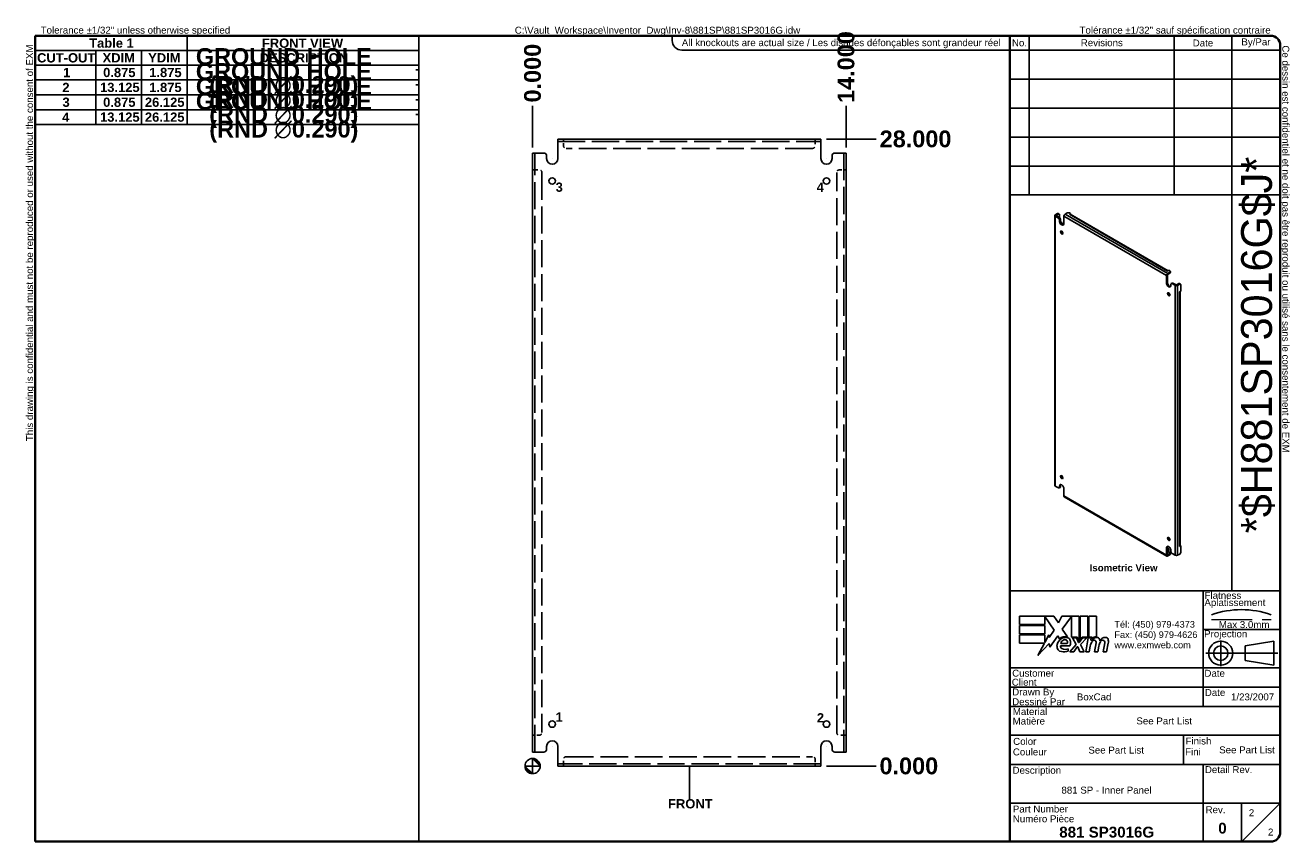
# Model space of a CAD drawing. Header units: inches. Extents: x 2.3 to 58.8, y 1.6 to 38.
import ezdxf
from ezdxf.enums import TextEntityAlignment as Align

# ---------------------------------------------------------------- set-up
doc = ezdxf.new("R2010")
doc.units = ezdxf.units.IN
doc.header["$LTSCALE"] = 6.25
doc.header["$MEASUREMENT"] = 0
for name, pattern in [('CHAIN', [0.7087, 0.4724, -0.0591, 0.1181, -0.0591]), ('DASHED', [0.2067, 0.1654, -0.0413]), ('DASHED_SPACE', [0.2067, 0.1654, -0.0413])]:
    doc.linetypes.add(name, pattern=pattern)
doc.layers.get('0').update_dxf_attribs({"lineweight": 25})
for name, color, linetype, lineweight in [('Centerline(ANSI)', 7, 'Continuous', 25), ('Dimensions(ANSI)', 7, 'Continuous', 25), ('Hidden Edges(ANSI)', 7, 'DASHED_SPACE', 25), ('Sketch Geometry(ANSI)', 7, 'Continuous', 25), ('Symbols(ANSI)', 7, 'Continuous', 25), ('Visible Edges(ANSI)', 7, 'Continuous', 25), ('Visible Tangent Edges(ANSI)', 7, 'Continuous', 25), ('Work Point(ANSI)', 7, 'Continuous', 25)]:
    doc.layers.add(name, color=color, linetype=linetype, lineweight=lineweight)
doc.styles.add('Current-ANSI', font='arial.ttf')
doc.styles.add('Dimension-ANSI', font='arialbd.ttf')
doc.styles.add('Text Style44', font='arialbd.ttf')
doc.styles.add('Text Style83', font='FRE3OF9X.TTF')
doc.dimstyles.new('INCH-ANSI', dxfattribs={"dimscale": 6.25, "dimtxt": 0.12, "dimasz": 0.098425, "dimexe": 0.04, "dimexo": 0.04, "dimgap": 0.031496, "dimtad": 0, "dimtih": 1, "dimtoh": 1, "dimdec": 3, "dimrnd": 1e-08, "dimzin": 0, "dimdsep": 46, "dimtxsty": 'Dimension-ANSI', "dimcen": 0.09, "dimdle": 0.312, "dimclrd": 179, "dimclre": 179, "dimclrt": 7, "dimadec": 1, "dimazin": 0, "dimtfac": 1, "dimtdec": 3, "dimtofl": 0, "dimtmove": 0, "dimatfit": 3, "dimfxl": 1, "dimtolj": 1, "dimtzin": 4, "dimlwd": 25, "dimlwe": 25, "dimarcsym": 0})
doc.dimstyles.new('INCH-ANSI-VERTICAL', dxfattribs={"dimscale": 6.25, "dimtxt": 0.12, "dimasz": 0.098425, "dimexe": 0.04, "dimexo": 0.04, "dimgap": 0.031496, "dimtad": 0, "dimtih": 1, "dimtoh": 1, "dimdec": 3, "dimrnd": 1e-08, "dimzin": 0, "dimdsep": 46, "dimtxsty": 'Dimension-ANSI', "dimcen": 0.09, "dimdle": 0.312, "dimclrd": 179, "dimclre": 179, "dimclrt": 7, "dimadec": 1, "dimazin": 0, "dimtfac": 1, "dimtdec": 3, "dimtofl": 0, "dimtmove": 0, "dimatfit": 3, "dimfxl": 1, "dimtolj": 1, "dimtzin": 4, "dimlwd": 25, "dimlwe": 25, "dimarcsym": 0})

# ---------------------------------------------------------------- blocks, each defined once
blk = doc.blocks.new('Origin Indicator Symbol1')
at = {"layer": 'Dimensions(ANSI)'}
h = blk.add_hatch(color=7, dxfattribs=at)
edge = h.paths.add_edge_path(flags=0)
edge.add_line((6.88, 1.333), (6.978, 1.234))
edge.add_arc((6.88, 1.234), 0.0984, 0, 90)
h = blk.add_hatch(color=7, dxfattribs=at)
edge = h.paths.add_edge_path(flags=0)
edge.add_line((6.88, 1.136), (6.781, 1.234))
edge.add_arc((6.88, 1.234), 0.0984, 180, 270)
at = {"layer": 'Dimensions(ANSI)', "color": 7, "linetype": 'Continuous'}
for p, q in [((6.88, 1.333), (6.978, 1.234)), ((6.88, 1.136), (6.781, 1.234))]:
    blk.add_line(p, q, dxfattribs=at)
at = {"layer": 'Dimensions(ANSI)', "color": 7, "linetype": 'Continuous', "flags": 128}
for points in [[(6.88, 1.234), (6.978, 1.234), (6.88, 1.333), (6.88, 1.234)], [(6.88, 1.234), (6.88, 1.333), (6.88, 1.136), (6.88, 1.234)], [(6.88, 1.234), (6.88, 1.136), (6.781, 1.234), (6.88, 1.234)], [(6.88, 1.234), (6.781, 1.234), (6.88, 1.234), (6.88, 1.234)]]:
    blk.add_lwpolyline(points, dxfattribs=at)
at = {"layer": 'Dimensions(ANSI)', "color": 7, "linetype": 'Continuous'}
blk.add_circle((6.88, 1.234), 0.0984, dxfattribs=at)
for start, end in [(0, 90), (180, 270)]:
    blk.add_arc((6.88, 1.234), 0.0984, start, end, dxfattribs=at)
at = {"layer": 'Dimensions(ANSI)', "color": 7}
for points in [[(6.88, 1.234), (6.978, 1.234), (6.88, 1.333), (6.88, 1.234)], [(6.88, 1.234), (6.88, 1.333), (6.88, 1.136), (6.88, 1.234)], [(6.88, 1.234), (6.88, 1.136), (6.781, 1.234), (6.88, 1.234)], [(6.88, 1.234), (6.781, 1.234), (6.88, 1.234)]]:
    blk.add_solid(points, dxfattribs=at)
blk = doc.blocks.new('Datum Identifier4')
at = {"layer": 'Symbols(ANSI)', "color": 7, "linetype": 'Continuous', "lineweight": 25}
for p, q in [((8.91, 1.136), (8.91, 1.234)), ((8.91, 1.136), (8.91, 0.992)), ((8.91, 0.992), (8.91, 0.808))]:
    blk.add_line(p, q, dxfattribs=at)
at = {"layer": 'Symbols(ANSI)', "color": 7, "insert": (8.634, 0.684), "char_height": 0.12, "attachment_point": 7, "line_spacing_factor": 0.25, "style": 'Dimension-ANSI'}
blk.add_mtext('FRONT', dxfattribs=at)
blk = doc.blocks.new('Hole Table1')
at = {"layer": 'Symbols(ANSI)'}
for p, q in [((0.438, 9.541), (0.438, 10.692)), ((0.438, 10.692), (5.407, 10.692)), ((5.407, 10.692), (5.407, 9.541)), ((0.438, 10.501), (1.225, 10.501)), ((1.225, 10.501), (1.225, 10.311)), ((1.225, 10.501), (1.816, 10.501)), ((1.225, 10.501), (1.225, 10.311)), ((1.816, 10.501), (1.816, 10.311)), ((1.816, 10.501), (2.406, 10.501)), ((1.816, 10.501), (1.816, 10.311)), ((2.406, 10.501), (2.406, 10.311)), ((2.406, 10.501), (5.407, 10.501)), ((2.406, 10.501), (2.406, 10.311)), ((0.438, 10.311), (1.225, 10.311)), ((0.438, 10.311), (1.225, 10.311)), ((1.225, 10.311), (1.816, 10.311)), ((1.225, 10.311), (1.225, 10.119)), ((1.225, 10.311), (1.816, 10.311)), ((1.225, 10.311), (1.225, 10.119)), ((1.816, 10.311), (2.406, 10.311)), ((1.816, 10.311), (1.816, 10.119)), ((1.816, 10.311), (2.406, 10.311)), ((1.816, 10.311), (1.816, 10.119)), ((2.406, 10.311), (5.407, 10.311)), ((2.406, 10.311), (2.406, 10.119)), ((2.406, 10.311), (5.407, 10.311)), ((2.406, 10.311), (2.406, 10.119)), ((0.438, 10.119), (1.225, 10.119)), ((0.438, 10.119), (1.225, 10.119)), ((1.225, 10.119), (1.816, 10.119)), ((1.225, 10.119), (1.225, 9.926)), ((1.225, 10.119), (1.816, 10.119)), ((1.225, 10.119), (1.225, 9.926)), ((1.816, 10.119), (2.406, 10.119)), ((1.816, 10.119), (1.816, 9.926)), ((1.816, 10.119), (2.406, 10.119)), ((1.816, 10.119), (1.816, 9.926)), ((2.406, 10.119), (5.407, 10.119)), ((2.406, 10.119), (2.406, 9.926)), ((2.406, 10.119), (5.407, 10.119)), ((2.406, 10.119), (2.406, 9.926)), ((0.438, 9.926), (1.225, 9.926)), ((0.438, 9.926), (1.225, 9.926)), ((1.225, 9.926), (1.816, 9.926)), ((1.225, 9.926), (1.225, 9.733)), ((1.225, 9.926), (1.816, 9.926)), ((1.225, 9.926), (1.225, 9.733)), ((1.816, 9.926), (2.406, 9.926)), ((1.816, 9.926), (1.816, 9.733)), ((1.816, 9.926), (2.406, 9.926)), ((1.816, 9.926), (1.816, 9.733)), ((2.406, 9.926), (5.407, 9.926)), ((2.406, 9.926), (2.406, 9.733)), ((2.406, 9.926), (5.407, 9.926)), ((2.406, 9.926), (2.406, 9.733)), ((0.438, 9.733), (1.225, 9.733)), ((0.438, 9.733), (1.225, 9.733)), ((1.225, 9.733), (1.816, 9.733)), ((1.225, 9.733), (1.225, 9.541)), ((1.225, 9.733), (1.816, 9.733)), ((1.225, 9.733), (1.225, 9.541)), ((1.816, 9.733), (2.406, 9.733)), ((1.816, 9.733), (1.816, 9.541)), ((1.816, 9.733), (2.406, 9.733)), ((1.816, 9.733), (1.816, 9.541)), ((2.406, 9.733), (5.407, 9.733)), ((2.406, 9.733), (2.406, 9.541)), ((2.406, 9.733), (5.407, 9.733)), ((2.406, 9.733), (2.406, 9.541)), ((0.438, 9.541), (1.225, 9.541)), ((5.407, 9.541), (0.438, 9.541)), ((1.225, 9.541), (1.816, 9.541)), ((1.816, 9.541), (2.406, 9.541)), ((2.406, 9.541), (5.407, 9.541))]:
    blk.add_line(p, q, dxfattribs=at)
at = {"layer": 'Symbols(ANSI)', "color": 7, "char_height": 0.12, "attachment_point": 7, "line_spacing_factor": 0.25, "style": 'Dimension-ANSI'}
for s, insert in [('                                          FRONT VIEW', (1.418, 10.534)), ('CUT-OUT', (0.463, 10.344)), ('XDIM', (1.311, 10.346)), ('YDIM', (1.901, 10.346)), ('DESCRIPTION', (3.346, 10.344)), ('1', (0.799, 10.155)), ('0.875', (1.318, 10.154)), ('1.875', (1.915, 10.154)), ('-', (5.361, 10.204)), ('2', (0.79, 9.962)), ('13.125', (1.278, 9.961)), ('1.875', (1.915, 9.961)), ('-', (5.361, 10.011)), ('3', (0.792, 9.769)), ('0.875', (1.318, 9.769)), ('26.125', (1.859, 9.769)), ('-', (5.361, 9.818)), ('4', (0.788, 9.577)), ('13.125', (1.278, 9.576)), ('26.125', (1.859, 9.576)), ('-', (5.361, 9.626))]:
    blk.add_mtext(s, dxfattribs=dict(at, insert=insert))
blk = doc.blocks.new('Leader Text1')
at = {"layer": 'Symbols(ANSI)', "color": 7, "insert": (7.178, 8.669), "char_height": 0.12, "attachment_point": 7, "line_spacing_factor": 0.25, "style": 'Dimension-ANSI'}
blk.add_mtext('3', dxfattribs=at)
blk = doc.blocks.new('Leader Text2')
at = {"layer": 'Symbols(ANSI)', "color": 7, "insert": (10.559, 8.67), "char_height": 0.12, "attachment_point": 7, "line_spacing_factor": 0.25, "style": 'Dimension-ANSI'}
blk.add_mtext('4', dxfattribs=at)
blk = doc.blocks.new('Leader Text3')
at = {"layer": 'Symbols(ANSI)', "color": 7, "insert": (7.177, 1.808), "char_height": 0.12, "attachment_point": 7, "line_spacing_factor": 0.25, "style": 'Dimension-ANSI'}
blk.add_mtext('1', dxfattribs=at)
blk = doc.blocks.new('Leader Text4')
at = {"layer": 'Symbols(ANSI)', "color": 7, "insert": (10.561, 1.799), "char_height": 0.12, "attachment_point": 7, "line_spacing_factor": 0.25, "style": 'Dimension-ANSI'}
blk.add_mtext('2', dxfattribs=at)
blk = doc.blocks.new('*D15')
at = {"layer": 'Defpoints', "color": 0, "linetype": 'Continuous', "transparency": 16777216}
for p in [(24.949, 34.451), (24.949, 32.344), (24.949, 32.344)]:
    blk.add_point(p, dxfattribs=at)
at = {"layer": 'Dimensions(ANSI)', "color": 179, "linetype": 'Continuous', "lineweight": 25, "transparency": 16777216}
blk.add_line((24.949, 32.594), (24.949, 34.451), dxfattribs=at)
at = {"layer": 'Dimensions(ANSI)', "color": 7, "linetype": 'Continuous', "lineweight": 25, "transparency": 16777216, "insert": (24.949, 35.911), "char_height": 0.75, "attachment_point": 5, "rotation": 90, "style": 'Dimension-ANSI'}
blk.add_mtext('\\A1;0.000', dxfattribs=at)
blk = doc.blocks.new('*D16')
at = {"layer": 'Defpoints', "color": 0, "linetype": 'Continuous', "transparency": 16777216}
for p in [(38.949, 34.451), (24.949, 32.344), (38.949, 32.344)]:
    blk.add_point(p, dxfattribs=at)
at = {"layer": 'Dimensions(ANSI)', "color": 179, "linetype": 'Continuous', "lineweight": 25, "transparency": 16777216}
blk.add_line((38.949, 32.594), (38.949, 34.451), dxfattribs=at)
at = {"layer": 'Dimensions(ANSI)', "color": 7, "linetype": 'Continuous', "lineweight": 25, "transparency": 16777216, "insert": (38.949, 36.183), "char_height": 0.75, "attachment_point": 5, "rotation": 90, "style": 'Dimension-ANSI'}
blk.add_mtext('\\A1;14.000', dxfattribs=at)
blk = doc.blocks.new('*D17')
at = {"layer": 'Defpoints', "color": 0, "linetype": 'Continuous', "transparency": 16777216}
for p in [(37.824, 4.969), (37.824, 4.969), (40.291, 4.969)]:
    blk.add_point(p, dxfattribs=at)
at = {"layer": 'Dimensions(ANSI)', "color": 179, "linetype": 'Continuous', "lineweight": 25, "transparency": 16777216}
blk.add_line((38.074, 4.969), (40.291, 4.969), dxfattribs=at)
at = {"layer": 'Dimensions(ANSI)', "color": 7, "linetype": 'Continuous', "lineweight": 25, "transparency": 16777216, "insert": (41.751, 4.969), "char_height": 0.75, "attachment_point": 5, "style": 'Dimension-ANSI'}
blk.add_mtext('\\A1;0.000', dxfattribs=at)
blk = doc.blocks.new('*D18')
at = {"layer": 'Defpoints', "color": 0, "linetype": 'Continuous', "transparency": 16777216}
for p in [(37.824, 32.969), (40.291, 32.969), (37.824, 4.969)]:
    blk.add_point(p, dxfattribs=at)
at = {"layer": 'Dimensions(ANSI)', "color": 179, "linetype": 'Continuous', "lineweight": 25, "transparency": 16777216}
blk.add_line((38.074, 32.969), (40.291, 32.969), dxfattribs=at)
at = {"layer": 'Dimensions(ANSI)', "color": 7, "linetype": 'Continuous', "lineweight": 25, "transparency": 16777216, "insert": (42.051, 32.969), "char_height": 0.75, "attachment_point": 5, "style": 'Dimension-ANSI'}
blk.add_mtext('\\A1;28.000', dxfattribs=at)
blk = doc.blocks.new('Hole Table2')
at = {"layer": 'Symbols(ANSI)'}
for p, q in [((0.437, 9.541), (0.437, 10.692)), ((0.437, 10.692), (2.406, 10.692)), ((2.406, 10.692), (2.406, 9.541)), ((0.437, 10.501), (1.225, 10.501)), ((1.225, 10.501), (1.225, 10.311)), ((1.225, 10.501), (1.815, 10.501)), ((1.225, 10.501), (1.225, 10.311)), ((1.815, 10.501), (1.815, 10.311)), ((1.815, 10.501), (2.406, 10.501)), ((1.815, 10.501), (1.815, 10.311)), ((0.437, 10.311), (1.225, 10.311)), ((0.437, 10.311), (1.225, 10.311)), ((1.225, 10.311), (1.815, 10.311)), ((1.225, 10.311), (1.225, 10.119)), ((1.225, 10.311), (1.815, 10.311)), ((1.225, 10.311), (1.225, 10.119)), ((1.815, 10.311), (2.406, 10.311)), ((1.815, 10.311), (1.815, 10.119)), ((1.815, 10.311), (2.406, 10.311)), ((1.815, 10.311), (1.815, 10.119)), ((0.437, 10.119), (1.225, 10.119)), ((0.437, 10.119), (1.225, 10.119)), ((1.225, 10.119), (1.815, 10.119)), ((1.225, 10.119), (1.225, 9.926)), ((1.225, 10.119), (1.815, 10.119)), ((1.225, 10.119), (1.225, 9.926)), ((1.815, 10.119), (2.406, 10.119)), ((1.815, 10.119), (1.815, 9.926)), ((1.815, 10.119), (2.406, 10.119)), ((1.815, 10.119), (1.815, 9.926)), ((0.437, 9.926), (1.225, 9.926)), ((0.437, 9.926), (1.225, 9.926)), ((1.225, 9.926), (1.815, 9.926)), ((1.225, 9.926), (1.225, 9.733)), ((1.225, 9.926), (1.815, 9.926)), ((1.225, 9.926), (1.225, 9.733)), ((1.815, 9.926), (2.406, 9.926)), ((1.815, 9.926), (1.815, 9.733)), ((1.815, 9.926), (2.406, 9.926)), ((1.815, 9.926), (1.815, 9.733)), ((0.437, 9.733), (1.225, 9.733)), ((0.437, 9.733), (1.225, 9.733)), ((1.225, 9.733), (1.815, 9.733)), ((1.225, 9.733), (1.225, 9.541)), ((1.225, 9.733), (1.815, 9.733)), ((1.225, 9.733), (1.225, 9.541)), ((1.815, 9.733), (2.406, 9.733)), ((1.815, 9.733), (1.815, 9.541)), ((1.815, 9.733), (2.406, 9.733)), ((1.815, 9.733), (1.815, 9.541)), ((0.437, 9.541), (1.225, 9.541)), ((2.406, 9.541), (0.437, 9.541)), ((1.225, 9.541), (1.815, 9.541)), ((1.815, 9.541), (2.406, 9.541))]:
    blk.add_line(p, q, dxfattribs=at)
at = {"layer": 'Symbols(ANSI)', "color": 7, "char_height": 0.12, "attachment_point": 7, "line_spacing_factor": 0.25, "style": 'Dimension-ANSI'}
for s, insert in [('Table 1', (1.137, 10.535)), ('CUT-OUT', (0.462, 10.344)), ('XDIM', (1.311, 10.346)), ('YDIM', (1.901, 10.346)), ('1', (0.799, 10.155)), ('0.875', (1.318, 10.154)), ('1.875', (1.915, 10.154)), ('2', (0.789, 9.962)), ('13.125', (1.278, 9.961)), ('1.875', (1.915, 9.961)), ('3', (0.791, 9.769)), ('0.875', (1.318, 9.769)), ('26.125', (1.859, 9.769)), ('4', (0.788, 9.577)), ('13.125', (1.278, 9.576)), ('26.125', (1.859, 9.576))]:
    blk.add_mtext(s, dxfattribs=dict(at, insert=insert))
blk = doc.blocks.new('Leader Text5')
at = {"layer": 'Symbols(ANSI)', "color": 7, "insert": (7.177, 1.808), "char_height": 0.12, "attachment_point": 7, "line_spacing_factor": 0.25, "style": 'Dimension-ANSI'}
blk.add_mtext('1', dxfattribs=at)
blk = doc.blocks.new('Title Blocks EXM - ANSI B')
for p, q in [((13.372, 3.063), (13.372, 3.17)), ((13.372, 3.17), (13.818, 3.17)), ((13.824, 2.989), (13.701, 3.168)), ((13.701, 3.168), (13.701, 3.063)), ((13.818, 3.17), (13.877, 3.083)), ((13.877, 3.083), (13.923, 3.17)), ((13.923, 3.17), (14.146, 3.17)), ((14.046, 3.166), (13.924, 3.002)), ((14.046, 2.9), (14.046, 3.166)), ((14.146, 3.17), (14.146, 2.842)), ((14.16, 3.17), (14.259, 3.17)), ((14.16, 2.866), (14.16, 3.17)), ((14.259, 3.17), (14.259, 2.9)), ((14.273, 3.17), (14.372, 3.17)), ((14.273, 2.9), (14.273, 3.17)), ((14.372, 3.17), (14.372, 2.905)), ((13.701, 3.063), (13.372, 3.063)), ((13.372, 3.049), (13.701, 3.049)), ((13.372, 2.942), (13.372, 3.049)), ((13.701, 3.049), (13.701, 2.942)), ((13.758, 2.895), (13.824, 2.989)), ((13.924, 3.002), (13.993, 2.903)), ((13.701, 2.942), (13.372, 2.942)), ((13.372, 2.82), (13.372, 2.927)), ((13.372, 2.927), (13.701, 2.927)), ((13.695, 2.82), (13.372, 2.82)), ((13.612, 2.661), (13.695, 2.82)), ((13.758, 2.815), (13.612, 2.661)), ((13.701, 2.831), (13.752, 2.929)), ((13.701, 2.927), (13.701, 2.831)), ((13.752, 2.929), (13.758, 2.895)), ((13.765, 2.768), (13.758, 2.815)), ((13.87, 2.914), (13.765, 2.768)), ((13.893, 2.876), (13.87, 2.914)), ((13.905, 2.788), (14.027, 2.788)), ((13.91, 2.818), (13.99, 2.818)), ((14.023, 2.709), (14.105, 2.802)), ((14.121, 2.9), (14.046, 2.9)), ((14.059, 2.891), (14.113, 2.891)), ((14.105, 2.802), (14.059, 2.891)), ((14.113, 2.891), (14.139, 2.83)), ((14.146, 2.842), (14.121, 2.9)), ((14.139, 2.83), (14.146, 2.83)), ((14.146, 2.83), (14.19, 2.891)), ((14.185, 2.9), (14.16, 2.866)), ((14.245, 2.891), (14.164, 2.803)), ((14.164, 2.803), (14.209, 2.709)), ((14.259, 2.9), (14.185, 2.9)), ((14.19, 2.891), (14.245, 2.891)), ((14.232, 2.709), (14.264, 2.891)), ((14.264, 2.891), (14.302, 2.891)), ((14.314, 2.9), (14.273, 2.9)), ((14.302, 2.891), (14.299, 2.859)), ((14.299, 2.859), (14.309, 2.859)), ((14.312, 2.88), (14.314, 2.9)), ((14.345, 2.709), (14.365, 2.824)), ((14.457, 2.709), (14.477, 2.824)), ((14.523, 2.823), (14.501, 2.709)), ((14.005, 2.718), (14.005, 2.748)), ((14.077, 2.709), (14.023, 2.709)), ((14.122, 2.774), (14.077, 2.709)), ((14.13, 2.774), (14.122, 2.774)), ((14.155, 2.709), (14.13, 2.774)), ((14.209, 2.709), (14.155, 2.709)), ((14.276, 2.709), (14.232, 2.709)), ((14.289, 2.784), (14.276, 2.709)), ((14.389, 2.709), (14.345, 2.709)), ((14.402, 2.784), (14.389, 2.709)), ((14.501, 2.709), (14.457, 2.709))]:
    blk.add_line(p, q)
for centre, radius, start, end in [((13.991, 2.772), 0.133, 134.1684, 176.5646), ((13.968, 2.796), 0.11, 77.079, 133.1785), ((13.968, 2.796), 0.0996, 80.4085, 134.1684), ((13.936, 2.779), 0.032, 163.5261, 244.6784), ((13.965, 2.811), 0.056, 109.3797, 172.9975), ((13.959, 2.83), 0.0365, 51.1652, 109.3797), ((13.962, 2.833), 0.0318, 331.4547, 51.1652), ((13.981, 2.843), 0.0507, 23.8445, 85.0802), ((13.941, 2.826), 0.094, 336.1555, 23.8445), ((14.442, 2.757), 0.155, 147.5992, 170), ((14.376, 2.816), 0.08, 89.4776, 147.4114), ((14.346, 2.818), 0.042, 96.03, 147.5992), ((14.37, 2.825), 0.08, 88.7952, 136.5849), ((14.344, 2.839), 0.02, 23.5571, 96.03), ((14.325, 2.831), 0.041, 350, 23.5571), ((14.377, 2.862), 0.0338, 16.9928, 89.4776), ((14.555, 2.759), 0.155, 148.5584, 170.8257), ((14.317, 2.844), 0.096, 3.6169, 16.9928), ((14.486, 2.814), 0.0819, 89.6788, 153.9508), ((14.458, 2.818), 0.042, 96.1027, 147.6083), ((14.456, 2.839), 0.02, 23.5487, 96.1027), ((14.437, 2.831), 0.041, 349.9922, 23.5487), ((14.487, 2.861), 0.035, 18.4748, 89.6788), ((14.429, 2.842), 0.096, 349, 18.4748), ((13.925, 2.776), 0.0658, 176.5646, 261.5605), ((13.945, 2.911), 0.202, 261.5605, 287.3343), ((13.966, 2.842), 0.102, 244.6784, 292.5609)]:
    blk.add_arc(centre, radius, start, end)
at = {"layer": 'Centerline(ANSI)', "linetype": 'DASHED', "lineweight": 18, "ltscale": 0.507983}
blk.add_line((15.861, 3.128), (16.632, 3.128), dxfattribs=at)
at = {"layer": 'Centerline(ANSI)', "linetype": 'CHAIN', "ltscale": 0.185148}
blk.add_line((15.979, 2.855), (15.979, 2.521), dxfattribs=at)
at = {"layer": 'Centerline(ANSI)', "linetype": 'CHAIN', "ltscale": 0.437897}
blk.add_line((15.786, 2.691), (16.717, 2.691), dxfattribs=at)
at = {"layer": 'Sketch Geometry(ANSI)'}
for p, q in [((13.25, 10.687), (16.625, 10.687)), ((13.5, 10.687), (13.5, 8.625)), ((15.375, 10.687), (15.375, 8.625)), ((16.125, 10.687), (16.125, 3.5)), ((13.25, 10.5), (16.75, 10.5)), ((16.75, 10.562), (16.75, 0.375)), ((13.25, 10.125), (16.75, 10.125)), ((13.25, 9.75), (16.75, 9.75)), ((16.75, 9.375), (13.25, 9.375)), ((13.25, 9), (16.75, 9)), ((16.75, 9), (16.75, 8.625)), ((13.25, 8.625), (16.75, 8.625)), ((16.75, 3.5), (13.25, 3.5)), ((15.75, 2), (15.75, 3.5)), ((15.75, 3), (16.75, 3)), ((16.669, 2.847), (16.294, 2.785)), ((16.669, 2.535), (16.669, 2.847)), ((16.294, 2.785), (16.294, 2.598)), ((16.75, 2.5), (13.25, 2.5)), ((16.294, 2.598), (16.669, 2.535)), ((16.75, 2.25), (13.25, 2.25)), ((16.75, 2), (13.25, 2)), ((13.25, 1.629), (16.75, 1.629)), ((15.499, 1.629), (15.499, 1.25)), ((13.25, 1.25), (16.75, 1.25)), ((15.75, 1.25), (15.75, 0.75)), ((15.75, 0.75), (13.25, 0.75)), ((16.25, 0.75), (15.75, 0.75)), ((15.75, 0.75), (15.75, 0.25)), ((16.25, 0.25), (16.25, 0.75)), ((16.25, 0.75), (16.75, 0.75)), ((16.25, 0.25), (16.75, 0.75)), ((16.625, 0.25), (13.25, 0.25))]:
    blk.add_line(p, q, dxfattribs=at)
at = {"layer": 'Sketch Geometry(ANSI)', "linetype": 'Continuous', "lineweight": 35}
for p, q in [((13.25, 8.625), (13.25, 10.687)), ((13.25, 8.625), (13.25, 3.5)), ((13.25, 0.25), (13.25, 3.5))]:
    blk.add_line(p, q, dxfattribs=at)
at = {"layer": 'Sketch Geometry(ANSI)'}
for radius in [0.156, 0.0935]:
    blk.add_circle((15.979, 2.691), radius, dxfattribs=at)
for centre, radius, start, end in [((16.625, 10.562), 0.125, 0, 90), ((16.247, 2.112), 1.143, 70.2973, 109.7027), ((16.625, 0.375), 0.125, 270, 0)]:
    blk.add_arc(centre, radius, start, end, dxfattribs=at)
at = {"layer": 'Symbols(ANSI)', "color": 7, "char_height": 0.09, "style": 'Current-ANSI'}
for s, insert, width, attachment_point in [('Revisions', (14.439, 10.596), 1.87331, 5), ('By/Par', (16.435, 10.594), 0.62202, 5), ('No.', (13.373, 10.595), 0.25039, 5), ('Date', (15.749, 10.593), 0.75135, 5), ('Date', (15.773, 2.136), 0.26554, 7), ('Rev.', (15.783, 0.618), 0.25854, 7)]:
    blk.add_mtext(s, dxfattribs=dict(at, insert=insert, width=width, attachment_point=attachment_point))
for s, insert, attachment_point in [('\\fArial|b1|i0;\\H0.0900;Isometric View', (14.281, 3.842), 1), ('Flatness', (15.77, 3.393), 7), ('Aplatissement', (15.768, 3.275), 7), ('Max 3.0mm', (15.954, 3.015), 7), ('Projection', (15.764, 2.87), 7), ('Customer', (13.278, 2.386), 7), ('Date', (15.768, 2.385), 7), ('Client', (13.273, 2.269), 7), ('Drawn By', (13.278, 2.117), 7), ('Dessiné Par', (13.278, 2.016), 7), ('Material', (13.286, 1.889), 7), ('Matière', (13.284, 1.766), 7), ('Couleur', (13.287, 1.366), 7), ('Color', (13.291, 1.503), 7), ('Fini', (15.518, 1.37), 7), ('Finish', (15.523, 1.508), 7), ('Description', (13.283, 1.103), 7), ('Detail Rev.', (15.774, 1.137), 7), ('Part Number', (13.287, 0.627), 7), ('Numéro Pièce', (13.286, 0.5), 7)]:
    blk.add_mtext(s, dxfattribs=dict(at, insert=insert, attachment_point=attachment_point))
at = {"layer": 'Symbols(ANSI)', "color": 7, "insert": (14.602, 3.107), "char_height": 0.085, "attachment_point": 1, "line_spacing_factor": 0.944221, "style": 'Current-ANSI'}
blk.add_mtext('\\fArial|b0|i0;\\H0.0850;Tél: (450) 979-4373\\PFax: (450) 979-4626\\Pwww.exmweb.com', dxfattribs=at)
at = {"layer": 'Symbols(ANSI)', "color": 7, "style": 'Current-ANSI'}
for tag, p in [('REV1', (13.375, 10.313)), ('REV1DATE', (15.75, 10.31)), ('REV1BY', (16.437, 10.313)), ('REV2', (13.373, 9.938)), ('REV2DATE', (15.747, 9.941)), ('REV2BY', (16.437, 9.938)), ('REV3', (13.374, 9.563)), ('REV3DATE', (15.752, 9.563)), ('REV3BY', (16.437, 9.564)), ('REV4', (13.377, 9.188)), ('REV4DATE', (15.752, 9.188)), ('REV4BY', (16.441, 9.188)), ('REV5', (13.373, 8.813)), ('REV5DATE', (15.752, 8.813)), ('REV5BY', (16.438, 8.811)), ('MFG_APPROVED_DATE', (16.393, 2.374)), ('DETAIL_REV', (16.249, 0.926))]:
    blk.add_attdef(tag, text='', height=0.09, dxfattribs=at).set_placement(p, align=Align.MIDDLE_CENTER)
for tag, p in [('REV1DESC', (13.526, 10.31)), ('REV2DESC', (13.525, 9.937)), ('REV3DESC', (13.528, 9.564)), ('REV4DESC', (13.533, 9.19)), ('REV5DESC', (13.532, 8.811)), ('COMPANY', (14.12, 2.375))]:
    blk.add_attdef(tag, text='', height=0.09, dxfattribs=at).set_placement(p, align=Align.MIDDLE_LEFT)
at = {"layer": 'Symbols(ANSI)', "color": 7, "style": 'Text Style83'}
blk.add_attdef('BARCODE_001', (16.643, 4.244), '', height=0.4, rotation=90, dxfattribs=at)
at = {"layer": 'Symbols(ANSI)', "color": 7}
for tag, p, height, style in [('AUTHOR_001', (14.116, 2.08), 0.09, 'Current-ANSI'), ('IDW_DATE_001', (16.112, 2.08), 0.09, 'Current-ANSI'), ('MATERIEL_001', (14.887, 1.769), 0.09, 'Current-ANSI'), ('COLOR_001', (14.265, 1.391), 0.09, 'Current-ANSI'), ('FINISH_001', (15.959, 1.394), 0.09, 'Current-ANSI'), ('IDW_DESC_001', (13.916, 0.873), 0.09, 'Current-ANSI'), ('Sheet_Number_001', (16.343, 0.58), 0.09, 'Current-ANSI'), ('IDW_REV_001', (15.947, 0.355), 0.14, 'Text Style44'), ('IDW_NAME_001', (13.888, 0.304), 0.14, 'Text Style44'), ('Number_of_sheets_001', (16.591, 0.33), 0.09, 'Current-ANSI')]:
    blk.add_attdef(tag, p, '', height=height, dxfattribs=dict(at, style=style))
blk = doc.blocks.new('Borders EXM - B (Inch) - B')
at = {"layer": 'Sketch Geometry(ANSI)', "linetype": 'Continuous', "lineweight": 35}
for p, q in [((16.438, 10.692), (0.437, 10.692)), ((0.437, 10.692), (0.437, 0.255)), ((16.562, 0.38), (16.562, 10.567)), ((0.437, 0.255), (16.438, 0.255))]:
    blk.add_line(p, q, dxfattribs=at)
at = {"layer": 'Sketch Geometry(ANSI)'}
for p, q in [((5.407, 10.692), (5.407, 0.255)), ((8.688, 10.63), (8.688, 10.692)), ((13.062, 10.692), (13.062, 10.505)), ((13.062, 10.505), (8.812, 10.505))]:
    blk.add_line(p, q, dxfattribs=at)
at = {"layer": 'Sketch Geometry(ANSI)', "linetype": 'Continuous', "lineweight": 35}
for centre, start, end in [((16.438, 10.567), 0, 90), ((16.438, 0.38), 270, 0)]:
    blk.add_arc(centre, 0.125, start, end, dxfattribs=at)
at = {"layer": 'Sketch Geometry(ANSI)'}
blk.add_arc((8.812, 10.63), 0.125, 180, 270, dxfattribs=at)
at = {"layer": 'Symbols(ANSI)', "color": 7, "char_height": 0.09, "style": 'Current-ANSI'}
for s, insert, attachment_point in [('Tolerance ±1/32" unless otherwise specified', (0.509, 10.692), 7), ('Tolérance ±1/32" sauf spécification contraire', (13.963, 10.692), 7), ('All knockouts are actual size / Les disques défonçables sont grandeur réel', (8.812, 10.647), 1)]:
    blk.add_mtext(s, dxfattribs=dict(at, insert=insert, attachment_point=attachment_point))
at = {"layer": 'Symbols(ANSI)', "color": 7, "char_height": 0.09, "attachment_point": 7, "style": 'Current-ANSI'}
for s, insert, rotation in [('This drawing is confidential and must not be reproduced or used without the consent of EXM', (0.437, 5.442), 90), ('Ce dessin est confidentiel et ne doit pas être reproduit ou utilisé sans le consentement de EXM', (16.562, 10.567), 270)]:
    blk.add_mtext(s, dxfattribs=dict(at, insert=insert, rotation=rotation))
at = {"layer": 'Symbols(ANSI)', "color": 7, "style": 'Current-ANSI'}
blk.add_attdef('FILENAME_AND_PATH_001', (6.649, 10.718), '', height=0.09, dxfattribs=at)

msp = doc.modelspace()

# ---------------------------------------------------------------- linework, layer by layer
at = {"layer": 'Hidden Edges(ANSI)', "ltscale": 1.177517}
for p, q in [((26.074, 32.8643), (37.824, 32.8643)), ((37.824, 5.0743), (26.074, 5.0743))]:
    msp.add_line(p, q, dxfattribs=at)
at = {"layer": 'Hidden Edges(ANSI)', "ltscale": 0.057898}
for p, q in [((26.3238, 32.8643), (26.3238, 32.9693)), ((26.324, 32.8643), (26.324, 32.9693)), ((37.574, 32.8643), (37.574, 32.9693)), ((37.5742, 32.8643), (37.5742, 32.9693)), ((25.054, 31.5945), (24.949, 31.5945)), ((25.054, 31.5943), (24.949, 31.5943)), ((38.844, 31.5945), (38.949, 31.5945)), ((38.844, 31.5943), (38.949, 31.5943)), ((25.054, 6.3443), (24.949, 6.3443)), ((25.054, 6.3441), (24.949, 6.3441)), ((38.844, 6.3443), (38.949, 6.3443)), ((38.844, 6.3441), (38.949, 6.3441)), ((26.3238, 5.0743), (26.3238, 4.9693)), ((26.324, 5.0743), (26.324, 4.9693)), ((37.574, 5.0743), (37.574, 4.9693)), ((37.5742, 5.0743), (37.5742, 4.9693))]:
    msp.add_line(p, q, dxfattribs=at)
at = {"layer": 'Hidden Edges(ANSI)', "ltscale": 0.026797}
for p, q in [((26.324, 32.8643), (26.324, 32.8333)), ((37.574, 32.8643), (37.574, 32.8333)), ((25.054, 31.5943), (25.085, 31.5943)), ((38.844, 31.5943), (38.813, 31.5943)), ((25.054, 6.3443), (25.085, 6.3443)), ((38.844, 6.3443), (38.813, 6.3443)), ((26.324, 5.0743), (26.324, 5.1053)), ((37.574, 5.0743), (37.574, 5.1053))]:
    msp.add_line(p, q, dxfattribs=at)
at = {"layer": 'Hidden Edges(ANSI)', "ltscale": 0.086621}
for p, q in [((26.324, 32.6763), (26.324, 32.8333)), ((37.574, 32.8333), (37.574, 32.6763)), ((25.085, 31.5943), (25.242, 31.5943)), ((38.656, 31.5943), (38.813, 31.5943)), ((25.242, 6.3443), (25.085, 6.3443)), ((38.813, 6.3443), (38.656, 6.3443)), ((26.324, 5.1053), (26.324, 5.2623)), ((37.574, 5.2623), (37.574, 5.1053))]:
    msp.add_line(p, q, dxfattribs=at)
at = {"layer": 'Hidden Edges(ANSI)', "ltscale": 1.17282}
for p, q in [((25.054, 5.5943), (25.054, 32.3443)), ((38.844, 32.3443), (38.844, 5.5943))]:
    msp.add_line(p, q, dxfattribs=at)
at = {"layer": 'Hidden Edges(ANSI)', "ltscale": 1.187153}
for p, q in [((37.449, 32.5513), (26.449, 32.5513)), ((26.449, 5.3873), (37.449, 5.3873))]:
    msp.add_line(p, q, dxfattribs=at)
at = {"layer": 'Hidden Edges(ANSI)', "ltscale": 1.169166}
for p, q in [((25.367, 31.4693), (25.367, 6.4693)), ((38.531, 6.4693), (38.531, 31.4693))]:
    msp.add_line(p, q, dxfattribs=at)
at = {"layer": 'Hidden Edges(ANSI)', "ltscale": 0.108356}
for centre, start, end in [((26.449, 32.6763), 180, 270), ((37.449, 32.6763), 270, 0), ((25.242, 31.4693), 0, 90), ((38.656, 31.4693), 90, 180), ((25.242, 6.4693), 270, 0), ((38.656, 6.4693), 180, 270), ((26.449, 5.2623), 90, 180), ((37.449, 5.2623), 0, 90)]:
    msp.add_arc(centre, 0.125, start, end, dxfattribs=at)
at = {"layer": 'Visible Edges(ANSI)'}
for p, q in [((37.824, 32.9693), (26.074, 32.9693)), ((26.074, 32.9693), (26.074, 32.8333)), ((26.074, 32.8333), (26.074, 32.0943)), ((37.824, 32.9693), (37.824, 32.8333)), ((37.824, 32.0943), (37.824, 32.8333)), ((24.949, 32.3443), (25.085, 32.3443)), ((24.949, 32.3443), (24.949, 5.5943)), ((25.449, 32.3443), (25.085, 32.3443)), ((25.574, 32.0943), (25.574, 32.2193)), ((38.324, 32.2193), (38.324, 32.0943)), ((38.813, 32.3443), (38.449, 32.3443)), ((38.949, 32.3443), (38.813, 32.3443)), ((38.949, 5.5943), (38.949, 32.3443)), ((48.2683, 29.5523), (48.2683, 17.502)), ((48.2902, 29.583), (48.3882, 29.6395)), ((48.4322, 29.4397), (48.2902, 29.5217)), ((48.3312, 29.5593), (48.4291, 29.6159)), ((48.3312, 29.5454), (48.4732, 29.4634)), ((48.4226, 29.6429), (48.4636, 29.6193)), ((48.4779, 29.5877), (48.4779, 29.4604)), ((48.6761, 29.5192), (48.6761, 29.1863)), ((48.827, 29.6677), (48.7291, 29.6111)), ((48.9201, 29.6089), (48.9733, 29.6396)), ((48.9202, 29.6088), (48.9201, 29.6089)), ((48.9203, 29.6089), (48.9202, 29.6088)), ((48.9733, 29.6396), (48.9246, 29.6677)), ((53.3313, 27.0876), (48.9578, 29.6126)), ((48.9733, 29.6396), (48.9733, 29.6037)), ((48.481, 29.299), (48.481, 29.3553)), ((48.522, 29.3789), (48.522, 29.3226)), ((48.529, 29.2767), (48.5512, 29.2638)), ((48.6, 29.1794), (48.6, 29.1672)), ((48.6, 28.8402), (48.6, 28.7658)), ((53.2601, 26.5398), (53.2601, 26.8727)), ((53.301, 26.8963), (53.301, 26.5634)), ((53.3092, 27.0748), (53.3091, 27.0749)), ((53.3091, 27.0749), (53.3092, 27.0749)), ((53.3624, 27.1055), (53.3092, 27.0748)), ((53.3131, 26.9646), (53.4111, 27.0211)), ((53.3131, 26.9173), (53.4111, 26.9738)), ((53.4111, 27.0774), (53.3624, 27.1055)), ((53.4313, 27.0493), (53.4313, 27.002)), ((53.4551, 26.4834), (53.4551, 26.4271)), ((53.4694, 26.515), (53.5104, 26.5387)), ((53.6459, 26.4296), (53.5039, 26.5116)), ((53.5449, 26.5353), (53.6869, 26.4533)), ((53.809, 26.5098), (53.7111, 26.4533)), ((53.8499, 26.4862), (53.752, 26.4296)), ((53.8844, 26.4896), (53.8435, 26.5132)), ((53.8456, 26.1459), (53.8987, 26.1765)), ((53.8456, 26.1458), (53.8456, 26.1459)), ((53.8457, 26.1458), (53.8456, 26.1458)), ((53.8676, 14.8018), (53.8676, 26.1586)), ((53.8987, 26.1765), (53.8987, 26.458)), ((48.5857, 17.8858), (48.574, 17.879)), ((48.2902, 17.4714), (48.4322, 17.3894)), ((48.4667, 17.386), (48.5077, 17.4096)), ((48.481, 17.4175), (48.481, 17.4738)), ((48.522, 17.4975), (48.522, 17.4412)), ((48.6761, 17.3612), (48.6761, 17.0283)), ((48.6916, 16.994), (53.2756, 14.3474)), ((53.2601, 14.3817), (53.2601, 14.7146)), ((53.301, 14.7383), (53.301, 14.4054)), ((53.301, 14.7158), (53.3135, 14.7086)), ((53.8987, 14.8017), (53.8456, 14.771)), ((53.8456, 14.7711), (53.8457, 14.7712)), ((53.8456, 14.771), (53.8456, 14.7711)), ((53.8676, 14.8197), (53.8987, 14.8017)), ((53.8987, 14.5203), (53.8987, 14.8017)), ((53.3091, 14.5087), (53.3092, 14.5088)), ((53.3092, 14.5087), (53.3091, 14.5087)), ((53.3624, 14.5394), (53.3092, 14.5087)), ((53.4111, 14.4549), (53.3131, 14.3984)), ((53.4111, 14.4076), (53.3131, 14.3511)), ((53.3213, 14.6004), (53.3213, 14.5297)), ((53.3623, 14.6241), (53.3623, 14.5534)), ((53.3624, 14.5394), (53.4111, 14.5112)), ((53.4313, 14.4358), (53.4313, 14.4831)), ((53.4551, 14.602), (53.4551, 14.5457)), ((53.5039, 14.4612), (53.6459, 14.3793)), ((53.752, 14.3793), (53.8499, 14.4358)), ((25.574, 5.7193), (25.574, 5.8443)), ((26.074, 5.8443), (26.074, 5.1053)), ((37.824, 5.1053), (37.824, 5.8443)), ((38.324, 5.8443), (38.324, 5.7193)), ((24.949, 5.5943), (25.085, 5.5943)), ((25.085, 5.5943), (25.449, 5.5943)), ((26.074, 4.9693), (26.074, 5.1053)), ((37.824, 4.9693), (37.824, 5.1053)), ((38.449, 5.5943), (38.813, 5.5943)), ((38.949, 5.5943), (38.813, 5.5943)), ((26.074, 4.9693), (37.824, 4.9693))]:
    msp.add_line(p, q, dxfattribs=at)
for centre in [(25.824, 31.0943), (38.074, 31.0943), (25.824, 6.8443), (38.074, 6.8443)]:
    msp.add_circle(centre, 0.145, dxfattribs=at)
for centre, radius, start, end in [((25.449, 32.2193), 0.125, 0, 90), ((38.449, 32.2193), 0.125, 90, 180), ((25.824, 32.0943), 0.25, 180, 0), ((38.074, 32.0943), 0.25, 180, 0), ((25.449, 5.7193), 0.125, 270, 0), ((25.824, 5.8443), 0.25, 0, 180), ((38.074, 5.8443), 0.25, 0, 180), ((38.449, 5.7193), 0.125, 180, 270)]:
    msp.add_arc(centre, radius, start, end, dxfattribs=at)
for centre, major_axis, start_param, end_param in [((48.3433, 29.5523), (-0.075, 0), 5.4977871, 7.0685835), ((48.3433, 29.5523), (-0.0171, 0), 5.4977871, 7.0685835), ((48.3882, 29.5832), (0.0345, 0.0597), 0, 0.7853982), ((48.4291, 29.5596), (0.0345, 0.0597), 5.4977871, 7.0685835), ((48.4322, 29.3834), (0.0345, -0.0597), 0.7853982, 2.3561945), ((48.4732, 29.4071), (-0.0345, 0.0597), 3.9269908, 5.4977871), ((48.7291, 29.5499), (0.0375, 0.065), 0.7853982, 2.3561945), ((48.8758, 29.6395), (0.069, 0), 0.7853982, 2.3561945), ((48.9203, 29.5476), (0.0375, 0.065), 0, 0.7853982), ((48.5785, 29.2426), (0.069, -0.1195), 3.9269908, 7.0685835), ((48.6195, 29.2663), (0.069, -0.1195), 3.9269908, 5.9816518), ((48.5512, 29.2075), (-0.0345, 0.0597), 3.9269908, 5.4977871), ((48.6195, 28.8158), (0.04, -0.0693), 3.679154, 5.7456239), ((53.3131, 26.9033), (0.0375, 0.065), 0.7853982, 2.3561945), ((53.3131, 26.9033), (0.0086, 0.0148), 0.7853982, 2.3561945), ((53.3986, 26.5071), (0.069, -0.1195), 3.9269908, 5.9816518), ((53.3092, 27.0137), (0.0375, 0.065), 0.7311589, 0.7853982), ((53.3623, 27.0493), (0.069, 0), 5.4977871, 7.0685835), ((53.3623, 27.002), (0.069, 0), 5.4977871, 6.2831853), ((53.3576, 26.4834), (0.069, -0.1195), 3.9269908, 7.0685835), ((53.3986, 26.0566), (0.04, -0.0693), 3.679154, 5.7456239), ((53.5039, 26.4553), (-0.0345, 0.0597), 5.4977871, 7.0685835), ((53.5449, 26.4789), (-0.0345, 0.0597), 5.4977871, 6.2831853), ((53.699, 26.4602), (0.075, 0), 3.9269908, 5.4977871), ((53.699, 26.4602), (0.0171, 0), 3.9269908, 5.4977871), ((53.809, 26.4535), (0.0345, 0.0597), 0, 0.7853982), ((53.7926, 26.1764), (0.075, 0), 5.4977871, 5.5520264), ((53.8499, 26.4298), (0.0345, 0.0597), 5.4977871, 7.0685835), ((48.5785, 17.4175), (-0.069, 0.1195), 3.9269908, 7.0685835), ((48.6195, 17.4412), (-0.069, 0.1195), 0.3015335, 0.7853982), ((48.6195, 17.8917), (0.04, -0.0693), 3.679154, 5.7456239), ((48.5512, 17.9455), (0.0345, -0.0597), 0, 0.7628134), ((48.3433, 17.502), (-0.075, 0), 0, 0.7853982), ((48.4322, 17.4457), (0.0345, -0.0597), 5.4977871, 7.0685835), ((48.4732, 17.4693), (0.0345, -0.0597), 0, 0.7853982), ((48.7291, 17.0589), (-0.0375, -0.065), 5.4977871, 6.2831853), ((53.3576, 14.6583), (-0.069, 0.1195), 3.9269908, 7.0685835), ((53.3986, 14.682), (-0.069, 0.1195), 0.3015335, 0.7853982), ((53.3135, 14.6522), (-0.0345, 0.0597), 3.9269908, 5.4977871), ((53.3986, 15.1325), (0.04, -0.0693), 3.679154, 5.7456239), ((53.7926, 14.8018), (0.075, 0), 5.4977871, 6.2831853), ((53.3131, 14.4124), (-0.0375, -0.065), 5.4977871, 7.0685835), ((53.2726, 14.6286), (0.0345, -0.0597), 0.7853982, 1.7325469), ((53.3131, 14.4124), (-0.0086, -0.0148), 5.4977871, 7.0685835), ((53.3092, 14.5227), (0.0086, 0.0148), 3.9269908, 5.4977871), ((53.3092, 14.5227), (0.0375, 0.065), 5.2663139, 5.4977871), ((53.3623, 14.4831), (0.069, 0), 5.4977871, 7.0685835), ((53.3623, 14.4358), (0.069, 0), 5.4977871, 6.2831853), ((53.5039, 14.5176), (-0.0345, 0.0597), 0.7853982, 2.3561945), ((53.699, 14.4099), (0.075, 0), 3.9269908, 5.4977871), ((53.8499, 14.4921), (-0.0345, -0.0597), 0.7853982, 2.3561945)]:
    msp.add_ellipse(centre, major_axis=major_axis, ratio=0.5773503, start_param=start_param, end_param=end_param, dxfattribs=at)
for centre in [(48.5785, 28.7922), (53.3576, 26.033), (48.5785, 17.868), (53.3576, 15.1088)]:
    msp.add_ellipse(centre, major_axis=(0.04, -0.0693), ratio=0.5773503, dxfattribs=at)
at = {"layer": 'Visible Tangent Edges(ANSI)'}
for p, q in [((48.2902, 29.5217), (48.2902, 17.4714)), ((48.3312, 29.5454), (48.3312, 29.5593)), ((48.3882, 29.6395), (48.4291, 29.6159)), ((48.4732, 29.4634), (48.4322, 29.4397)), ((53.2601, 26.8727), (48.6761, 29.5192)), ((53.3131, 26.9646), (48.7291, 29.6111)), ((53.3092, 27.0749), (48.9203, 29.6089)), ((48.481, 29.3553), (48.522, 29.3789)), ((48.481, 29.299), (48.522, 29.3226)), ((48.5512, 29.2638), (48.5364, 29.2553)), ((48.5916, 29.1745), (48.6, 29.1794)), ((53.2601, 26.5398), (53.301, 26.5634)), ((53.4111, 27.0211), (53.4111, 26.9738)), ((53.5039, 26.5116), (53.5449, 26.5353)), ((53.6459, 14.3793), (53.6459, 26.4296)), ((53.752, 14.3793), (53.752, 26.4296)), ((53.809, 26.5098), (53.8499, 26.4862)), ((53.8457, 14.7712), (53.8457, 26.1458)), ((48.5992, 17.9169), (48.5668, 17.8982)), ((48.481, 17.4738), (48.522, 17.4975)), ((48.522, 17.4412), (48.481, 17.4175)), ((48.6761, 17.0283), (53.2601, 14.3817)), ((53.2601, 14.7146), (53.301, 14.7383)), ((53.3135, 14.7086), (53.301, 14.7013)), ((53.3213, 14.5297), (53.301, 14.5414)), ((53.3092, 14.5088), (53.301, 14.5135)), ((53.3131, 14.3984), (53.301, 14.4054)), ((53.3213, 14.6004), (53.3623, 14.6241)), ((53.4111, 14.4549), (53.4111, 14.4076))]:
    msp.add_line(p, q, dxfattribs=at)
at = {"layer": 'Work Point(ANSI)', "linetype": 'CHAIN', "ltscale": 0.000455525}
for p, q in [((25.8257, 32.0943), (25.8223, 32.0943)), ((25.824, 32.096), (25.824, 32.0926)), ((38.0757, 32.0943), (38.0723, 32.0943)), ((38.074, 32.096), (38.074, 32.0926)), ((25.8257, 5.8443), (25.8223, 5.8443)), ((25.8257, 5.8443), (25.8223, 5.8443)), ((25.824, 5.846), (25.824, 5.8426)), ((25.824, 5.846), (25.824, 5.8426)), ((38.0757, 5.8443), (38.0723, 5.8443)), ((38.0757, 5.8443), (38.0723, 5.8443)), ((38.074, 5.846), (38.074, 5.8426)), ((38.074, 5.846), (38.074, 5.8426)), ((24.9507, 4.9693), (24.9473, 4.9693)), ((24.949, 4.971), (24.949, 4.9676))]:
    msp.add_line(p, q, dxfattribs=at)

# ---------------------------------------------------------------- block references
at = {"xscale": 3.448275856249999, "yscale": 3.448275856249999, "zscale": 3.448275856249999}
for name, p, values in [('Borders EXM - B (Inch) - B', (1.2258, 0.7132), {'FILENAME_AND_PATH_001': 'C:\\Vault_Workspace\\Inventor_Dwg\\Inv-8\\881SP\\881SP3016G.idw'}), ('Title Blocks EXM - ANSI B', (0.5792, 0.7288), {'COLOR_001': 'See Part List', 'AUTHOR_001': 'BoxCad', 'IDW_DATE_001': '1/23/2007', 'IDW_REV_001': '0', 'Sheet_Number_001': '2', 'Number_of_sheets_001': '2', 'IDW_DESC_001': '881 SP - Inner Panel', 'IDW_NAME_001': '881 SP3016G', 'BARCODE_001': '*$H881SP3016G$J*', 'FINISH_001': 'See Part List', 'MATERIEL_001': 'See Part List'})]:
    msp.add_blockref(name, p, dxfattribs=at).add_auto_attribs(values)
at = {"layer": 'Dimensions(ANSI)', "xscale": 3.448275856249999, "yscale": 3.448275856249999, "zscale": 3.448275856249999}
msp.add_blockref('Origin Indicator Symbol1', (1.2258, 0.7132), dxfattribs=at)
at = {"layer": 'Symbols(ANSI)', "xscale": 3.448275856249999, "yscale": 3.448275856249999, "zscale": 3.448275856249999}
for name in ['Hole Table2', 'Hole Table1', 'Leader Text1', 'Leader Text2', 'Leader Text3', 'Leader Text5', 'Leader Text4', 'Datum Identifier4']:
    msp.add_blockref(name, (1.2258, 0.7132), dxfattribs=at)

# ---------------------------------------------------------------- texts
at = {"layer": 'Symbols(ANSI)', "color": 7, "char_height": 0.413793, "width": 8.202721, "attachment_point": 5, "style": 'Dimension-ANSI'}
for insert in [(13.8394, 35.9132), (13.8379, 35.2448), (13.839, 34.5797), (13.84, 33.9209)]:
    msp.add_mtext('{\\fArial|b1|i0;\\H0.7500;GROUND HOLE (RND \\fAIGDT|b0|i0;\\H0.7500;n\\fArial|b1|i0;\\H0.7500;0.290)}', dxfattribs=dict(at, insert=insert))

# ---------------------------------------------------------------- dimensions: what is measured, and where the dimension line sits
at = {"layer": 'Dimensions(ANSI)', "color": 179, "linetype": 'Continuous', "lineweight": 25, "true_color": 0x262658}
for feature_location, offset, dtype, origin, dimstyle, picture, middle in [((38.949, 32.3443), (0, 2.1067), 1, (24.949, 32.3443), 'INCH-ANSI-VERTICAL', '*D16', (38.949, 36.1829)), ((24.9489814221, 32.3443087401), (0, 2.1066788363), 1, (24.9489814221, 32.3443087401), 'INCH-ANSI-VERTICAL', '*D15', (24.9489814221, 35.9109689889)), ((37.824, 32.9693), (2.4671, 0), 0, (37.824, 4.9693), 'INCH-ANSI', '*D18', (42.0513, 32.9693)), ((37.8239814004, 4.9693087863), (2.4670692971, 0), 0, (37.8239814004, 4.9693087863), 'INCH-ANSI', '*D17', (41.75103211, 4.9693087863))]:
    dim = msp.add_ordinate_dim(feature_location=feature_location, offset=offset, dtype=dtype, origin=origin, dimstyle=dimstyle, override={"dimgap": 0.031496, "dimtad": 0, "dimdec": 3, "dimlfac": 1, "dimtol": 0, "dimlim": 0, "dimtp": 0, "dimtm": 0, "dimtdec": 3}, dxfattribs=at)
    dim.commit()
    dim.dimension.update_dxf_attribs({"geometry": picture, "text_midpoint": middle})

doc.saveas('drawing.dxf')
